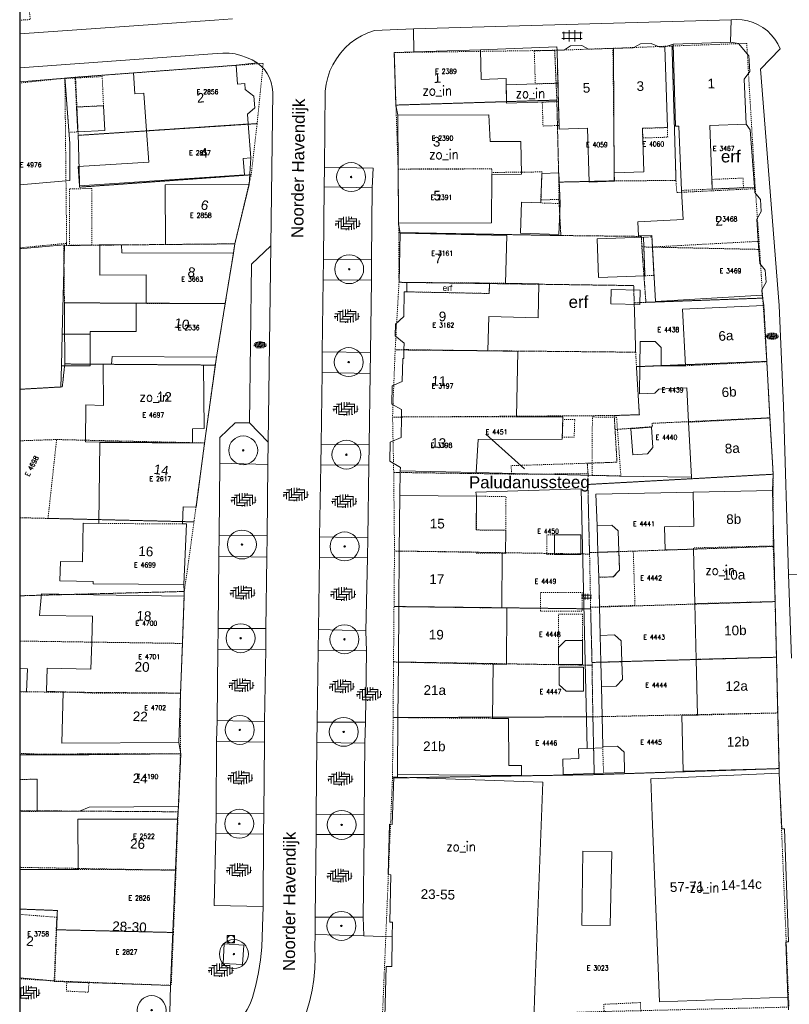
# Model space of a CAD drawing. Header units: metres. Extents: x 148648 to 148948, y 523974 to 524405.
# Tile 13 of 24: x 148648 to 148728, y 524227 to 524329. Entities that reach past the tile are written whole.
import ezdxf
from ezdxf.enums import TextEntityAlignment as Align

# ---------------------------------------------------------------- set-up
doc = ezdxf.new("R2010")
doc.units = ezdxf.units.M
doc.header["$LTSCALE"] = 0.001
doc.header["$MEASUREMENT"] = 0
doc.linetypes.add('DGN Style 2', pattern=[9.752608, 5.851565, -3.901043])
for name, color, linetype, lineweight in [('B-WE-GR-BOOM-S-1000', 102, 'Continuous', 0), ('B-WE-IE-MEUBILAIR_WEGMEUBILAIR-S-1000', 7, 'Continuous', 13), ('B-WE-OG-TOPOGRAFIE-A-1000', 7, 'Continuous', 0), ('B-WE-OG-TOPOGRAFIE-SV', 252, 'Continuous', 0), ('B-WE-OG-TOPOGRAFIE_BEBOUWING_GEBOUW-GV', 1, 'Continuous', 13), ('B-WE-OG-TOPOGRAFIE_BEBOUWING_LUIFEL-GV', 20, 'DGN Style 2', 0), ('B-WE-OG-TOPOGRAFIE_BEBOUWING_OVERIG-GV', 41, 'Continuous', 0), ('B-WE-OG-TOPOGRAFIE_BEBOUWING_TRAP-GV', 15, 'DGN Style 2', 0), ('B-WE-OG-TOPOGRAFIE_BEBOUWING_TUSSENMUUR-GV', 1, 'DGN Style 2', 0), ('B-WE-OG-TOPOGRAFIE_HUISNUMMER-A-1000', 7, 'Continuous', 0), ('B-WE-OG-TOPOGRAFIE_STRAATNAAM-A-1000', 7, 'Continuous', 0), ('B-WE-RI-GWA_RIOOLPUT_INSPECTIEPUT-S-1000', 8, 'Continuous', 0), ('B-WE-VH-VERHARDING_STRAATBAKSTEEN-GV', 252, 'Continuous', 0), ('B-WE-VH-VERHARDING_STRAATBAKSTEEN-SV', 252, 'Continuous', 0), ('B-WE-VH-VERHARDING_TEGEL-GV', 7, 'Continuous', 0), ('B-WE-VH-VERHARDING_TEGEL-SV', 252, 'Continuous', 0), ('BRK_BIJPIJLING_274', 7, 'Continuous', 0), ('BRK_NUMMER_274', 7, 'Continuous', 0), ('BRK_PERCEEL_274', 4, 'Continuous', 0), ('kader_binnenrand', 7, 'Continuous', 30), ('plangrens de Moestuin', 6, 'Continuous', 30)]:
    doc.layers.add(name, color=color, linetype=linetype, lineweight=lineweight)
doc.styles.add('IMGEO_Nummeraanduiding_Huisnummer', font='Arial.ttf', dxfattribs={"height": 3.4})
doc.styles.add('IMGEO_OpenbareRuimte_Weg', font='Arial.ttf', dxfattribs={"height": 4.2})
doc.styles.add('Style-Arial', font='Arial.ttf')
doc.styles.add('Style-STANDARD', font='STANDARD.shx')

# ---------------------------------------------------------------- blocks, each defined once
blk = doc.blocks.new('IMGeo-Rioolput')
at = {"layer": 'B-WE-RI-GWA_RIOOLPUT_INSPECTIEPUT-S-1000'}
blk.add_circle((0, 0), 0.076, dxfattribs=at)
blk.add_3dface([(-0.076, -0.076), (0.076, -0.076), (0.076, 0.076), (-0.076, 0.076)], dxfattribs=at)
blk = doc.blocks.new('*U3')
at = {"layer": 'B-WE-GR-BOOM-S-1000', "ltscale": 0.1}
h = blk.add_hatch(color=102, dxfattribs=at)
edge = h.paths.add_edge_path()
edge.add_arc((0, 0), 0.15, 0, 360)
at = {"layer": 'B-WE-GR-BOOM-S-1000', "ltscale": 0.1, "flags": 128}
blk.add_lwpolyline([(0.15, 0, 1), (-0.15, 0, 1)], format="xyb", close=True, dxfattribs=at)
blk = doc.blocks.new('IMGeo-Boom')
at = {"layer": 'B-WE-GR-BOOM-S-1000'}
blk.add_circle((0, 0), 0.3, dxfattribs=at)
at = {"layer": 'B-WE-GR-BOOM-S-1000', "ltscale": 0.1}
blk.add_circle((0, 0), 0.015, dxfattribs=at)
at = {"layer": 'B-WE-GR-BOOM-S-1000', "ltscale": 0.1, "xscale": 0.1, "yscale": 0.1, "zscale": 0.1}
blk.add_blockref('*U3', (0, 0), dxfattribs=at)
blk = doc.blocks.new('IMGeo-Erf')
at = {"layer": 'B-WE-OG-TOPOGRAFIE-SV', "style": 'Style-Arial'}
blk.add_text('erf', height=0.25, dxfattribs=at).set_placement((-0.027, 0), align=Align.MIDDLE_CENTER)
blk = doc.blocks.new('IMGeo-Klinkers')
at = {"layer": 'B-WE-VH-VERHARDING_STRAATBAKSTEEN-SV'}
for p, q in [((-0.209, 0.037), (-0.115, 0.037)), ((-0.16, 0.037), (-0.16, -0.08)), ((-0.158, 0.081), (-0.071, 0.081)), ((-0.115, 0.081), (-0.115, -0.097)), ((-0.071, 0.111), (-0.071, -0.053)), ((-0.026, 0.116), (-0.026, -0.008)), ((-0.026, 0.037), (0.153, 0.037)), ((0.019, 0.117), (0.019, 0.037)), ((0.019, 0.081), (0.158, 0.081)), ((0.063, 0.112), (0.063, 0.081)), ((0.108, 0.037), (0.108, -0.102)), ((0.153, 0.081), (0.153, -0.084)), ((0.198, 0.052), (0.198, -0.053)), ((-0.219, -0.008), (-0.16, -0.008)), ((-0.205, -0.008), (-0.205, -0.043)), ((-0.122, -0.097), (0.019, -0.097)), ((-0.115, -0.053), (0.063, -0.053)), ((-0.071, -0.008), (0.108, -0.008)), ((-0.026, -0.097), (-0.026, -0.116)), ((0.019, -0.053), (0.019, -0.117)), ((0.063, -0.008), (0.063, -0.112)), ((0.108, -0.097), (0.122, -0.097)), ((0.153, -0.053), (0.196, -0.053)), ((0.198, -0.008), (0.219, -0.008))]:
    blk.add_line(p, q, dxfattribs=at)
blk = doc.blocks.new('IMGeo-Tegels')
at = {"layer": 'B-WE-VH-VERHARDING_TEGEL-SV'}
for p, q in [((-0.173, 0.05), (0.173, 0.05)), ((-0.145, 0.069), (-0.145, -0.069)), ((-0.048, 0.098), (-0.048, -0.098)), ((0.05, 0.098), (0.05, -0.098)), ((0.147, 0.068), (0.147, -0.068)), ((-0.175, -0.048), (0.175, -0.048))]:
    blk.add_line(p, q, dxfattribs=at)

msp = doc.modelspace()

# ---------------------------------------------------------------- linework, layer by layer
at = {"layer": 'B-WE-IE-MEUBILAIR_WEGMEUBILAIR-S-1000'}
for p in [(148691.44, 524321.39), (148701.1, 524321.11), (148692.13, 524314.78), (148662.1, 524289.62), (148720.78, 524271.64), (148693.92, 524242.98), (148719.16, 524238.72)]:
    msp.add_point(p, dxfattribs=at)
at = {"layer": 'B-WE-OG-TOPOGRAFIE_BEBOUWING_GEBOUW-GV'}
for p, q in [((148652.48, 524322.67), (148647.79, 524322.28)), ((148653.86, 524240.59), (148647.79, 524240.58)), ((148647.79, 524229.34), (148651.37, 524229.06))]:
    msp.add_line(p, q, dxfattribs=at)
at = {"layer": 'B-WE-OG-TOPOGRAFIE_BEBOUWING_GEBOUW-GV', "flags": 128}
for points in [[(148714.71, 524325.93), (148714.11, 524325.91), (148713.3, 524326.28), (148712.2, 524326.25), (148711.42, 524325.82), (148709.33, 524325.76)], [(148721.51, 524326.41), (148715.57, 524326.21)], [(148715.57, 524326.21), (148715.81, 524317.68), (148716.16, 524317.69), (148716.46, 524311.03)], [(148723.15, 524317.9), (148722.93, 524322.56), (148723.52, 524323.35), (148723.44, 524324.98), (148722.35, 524326.26), (148721.51, 524326.41)], [(148688.68, 524325.39), (148686.65, 524325.33), (148686.82, 524319.88)], [(148686.82, 524319.88), (148698.28, 524320.23), (148698.25, 524322.63), (148695.67, 524322.55), (148695.58, 524325.61)], [(148695.58, 524325.61), (148688.68, 524325.39)], [(148709.33, 524325.76), (148706.78, 524325.68), (148706.12, 524326.06), (148704.92, 524326.02), (148704.29, 524325.6), (148703.54, 524325.58)], [(148703.54, 524325.58), (148703.63, 524322.15)], [(148709.47, 524312.87), (148712.54, 524312.96), (148712.39, 524317.47), (148714.98, 524317.55), (148714.71, 524325.93)], [(148670.26, 524324.02), (148659.61, 524323.21)], [(148659.61, 524323.21), (148659.72, 524321.05), (148660.68, 524321.12), (148660.93, 524317.21)], [(148671.5, 524317.92), (148671.41, 524318.95), (148672.19, 524319.58), (148672.09, 524320.82), (148671.19, 524321.49), (148671.14, 524322.13), (148670.4, 524322.06), (148670.26, 524324.02)], [(148647.79, 524311.61), (148652.98, 524312.07), (148652.98, 524315.91), (148652.48, 524322.67)], [(148703.63, 524322.15), (148703.66, 524321.15)], [(148703.66, 524321.15), (148703.77, 524317.38), (148706.7, 524317.47), (148706.88, 524311.9), (148709.5, 524311.99), (148709.47, 524312.87)], [(148696.77, 524312.64), (148699.86, 524312.7), (148699.78, 524316.12), (148696.61, 524316.12), (148696.47, 524318.86), (148687, 524318.84)], [(148687, 524318.84), (148687.05, 524313.25)], [(148660.93, 524317.21), (148661.19, 524313.96), (148653.86, 524313.52), (148653.98, 524311.52), (148671.1, 524312.63), (148670.96, 524314.33), (148671.78, 524314.4)], [(148671.78, 524314.4), (148671.5, 524317.92)], [(148719.64, 524311.17), (148719.37, 524317.78), (148723.15, 524317.9)], [(148687.05, 524313.25), (148687.1, 524307.65)], [(148687.1, 524307.65), (148696.74, 524307.66), (148696.77, 524312.64)], [(148703.85, 524309.66), (148703.72, 524312.85), (148701.97, 524312.78), (148701.85, 524309.73)], [(148671.6, 524311.65), (148662.87, 524311.6), (148662.9, 524305.42), (148670.11, 524305.49)], [(148670.11, 524305.49), (148671.6, 524311.65)], [(148716.46, 524311.03), (148716.62, 524308.02), (148711.93, 524307.78), (148711.97, 524306.32), (148713.36, 524306.36), (148713.43, 524305.16)], [(148724.02, 524311.37), (148719.64, 524311.17)], [(148724.41, 524305.75), (148724.25, 524308.05), (148724.72, 524308.86), (148724.64, 524310.08), (148724.05, 524310.8), (148724.02, 524311.37)], [(148701.85, 524309.73), (148699.85, 524309.8), (148699.73, 524306.61), (148703.73, 524306.46), (148703.85, 524309.66)], [(148687.25, 524306.6), (148687.14, 524301.5), (148687.96, 524301.48)], [(148698.2, 524301.41), (148698.31, 524306.36), (148687.25, 524306.6)], [(148707.71, 524306.01), (148707.85, 524302.01), (148712.65, 524302.18), (148712.5, 524306.18), (148707.71, 524306.01)], [(148652.2, 524296.13), (148652.43, 524305.4), (148647.79, 524304.96)], [(148669.98, 524304.52), (148658.4, 524304.57), (148658.36, 524305.38), (148656.11, 524305.41), (148656.09, 524302.23), (148660.91, 524302.27), (148660.9, 524299.31)], [(148713.43, 524305.16), (148713.73, 524299.52), (148724.8, 524300.16)], [(148724.8, 524300.16), (148724.76, 524300.71), (148725.23, 524301.51), (148725.13, 524302.75), (148724.57, 524303.44), (148724.41, 524305.75)], [(148669.12, 524299.29), (148669.98, 524304.52)], [(148696.53, 524301.42), (148696.5, 524300.34), (148687.94, 524300.51)], [(148687.96, 524301.48), (148696.53, 524301.42)], [(148696.37, 524294.39), (148696.45, 524297.94), (148701.56, 524297.82), (148701.63, 524301.33), (148698.2, 524301.41)], [(148712.15, 524300.68), (148709.15, 524300.75), (148709.12, 524299.25), (148712.12, 524299.19), (148712.15, 524300.68)], [(148687.94, 524300.51), (148687.68, 524300.51), (148687.63, 524297.96), (148686.77, 524297.15), (148686.75, 524295.94), (148687.66, 524295.18), (148687.65, 524294.52)], [(148660.9, 524299.31), (148659.89, 524299.33), (148659.86, 524296.39), (148655.11, 524296.4), (148655.11, 524296.13)], [(148668.2, 524293.75), (148669.12, 524299.29)], [(148724.97, 524299.11), (148716.55, 524298.7), (148716.86, 524292.84)], [(148725.29, 524293.27), (148724.97, 524299.11)], [(148652.11, 524292.83), (148652.2, 524296.13)], [(148655.11, 524296.13), (148655.1, 524293.01)], [(148687.65, 524294.52), (148687.63, 524293.6), (148687.52, 524293.6), (148687.47, 524291.2), (148686.42, 524290.76), (148686.38, 524288.85), (148687.41, 524288.31), (148687.39, 524287.53)], [(148714.33, 524292.85), (148714.35, 524294.72), (148713.71, 524295.35), (148712.15, 524295.35), (148712.12, 524292.76)], [(148657.33, 524293.01), (148657.38, 524293.81), (148668.2, 524293.75)], [(148699.33, 524287.54), (148699.48, 524294.32), (148696.37, 524294.39)], [(148647.79, 524290.41), (148652.06, 524290.64), (148652.11, 524292.83)], [(148656.46, 524293.01), (148656.48, 524288.72), (148654.64, 524288.78), (148654.6, 524284.95), (148665.73, 524284.85), (148665.72, 524286.31), (148666.91, 524286.34), (148666.87, 524292.92), (148657.33, 524293.01)], [(148655.1, 524293.01), (148656.46, 524293.01)], [(148712.12, 524292.76), (148712.09, 524289.92), (148713.66, 524290), (148714.09, 524290.4), (148716.98, 524290.56), (148717.17, 524286.98)], [(148716.86, 524292.84), (148714.33, 524292.85)], [(148725.62, 524287.43), (148725.29, 524293.27)], [(148687.39, 524287.53), (148687.35, 524285.4), (148686.21, 524284.92), (148686.17, 524282.96), (148687.28, 524282.3), (148687.27, 524281.94)], [(148695.13, 524281.77), (148695.36, 524285.18), (148704.07, 524285.23), (148704.15, 524287.55), (148699.33, 524287.54)], [(148725.95, 524281.59), (148725.62, 524287.43)], [(148711.39, 524283.59), (148712.9, 524283.71), (148713.48, 524284.35), (148713.32, 524286.48), (148711.18, 524286.31), (148711.39, 524283.59)], [(148717.17, 524286.98), (148717.47, 524281.3)], [(148666.97, 524284.83), (148656.1, 524284.87), (148655.99, 524276.49)], [(148664.68, 524276.43), (148664.76, 524278.21), (148666.1, 524278.17), (148666.97, 524284.83)], [(148687.27, 524281.94), (148695.13, 524281.77)], [(148717.47, 524281.3), (148717.48, 524281.12), (148725.95, 524281.59)], [(148687.22, 524279.38), (148687.17, 524273.62)], [(148695.19, 524279.31), (148687.22, 524279.38)], [(148697.83, 524273.39), (148698.19, 524273.38), (148698.21, 524275.78), (148695.16, 524275.81), (148695.19, 524279.31)], [(148717.65, 524279.73), (148717.73, 524276.2), (148714.69, 524276.13), (148714.74, 524273.74), (148717.69, 524273.81)], [(148725.88, 524279.92), (148717.65, 524279.73)], [(148726.02, 524274.15), (148725.88, 524279.92)], [(148655.99, 524276.49), (148654.39, 524276.5), (148654.31, 524272.51), (148652.01, 524272.55), (148651.97, 524270.52), (148655.41, 524270.45), (148655.41, 524270.23), (148664.81, 524270.14)], [(148664.81, 524270.14), (148665.11, 524276.43), (148664.68, 524276.43)], [(148709.95, 524273.57), (148709.88, 524275.73), (148709.2, 524276.31), (148707.68, 524276.26)], [(148707.68, 524276.26), (148707.77, 524273.49)], [(148706.01, 524273.28), (148706.01, 524275.31), (148703.28, 524275.32), (148703.27, 524273.28), (148706.01, 524273.28)], [(148726.15, 524268.38), (148726.02, 524274.15)], [(148687.17, 524273.62), (148687.12, 524267.86)], [(148697.79, 524267.72), (148697.83, 524273.39)], [(148707.77, 524273.49), (148707.86, 524270.9)], [(148707.86, 524270.9), (148709.37, 524270.95), (148710.02, 524271.64), (148709.95, 524273.57)], [(148717.69, 524273.81), (148717.82, 524268.17)], [(148664.84, 524268.96), (148655.46, 524269.09), (148650.04, 524269.17), (148649.85, 524266.95), (148655.36, 524266.87), (148655.26, 524264.18)], [(148664.67, 524264.04), (148664.84, 524268.96)], [(148717.82, 524268.17), (148717.96, 524262.39)], [(148726.29, 524262.61), (148726.15, 524268.38)], [(148687.12, 524267.86), (148687.07, 524262.11)], [(148696.89, 524261.88), (148698.28, 524261.86), (148698.33, 524267.72), (148697.79, 524267.72)], [(148710.26, 524262.15), (148710.17, 524264.32), (148709.51, 524264.94), (148707.99, 524264.88)], [(148655.26, 524264.18), (148655.17, 524261.36), (148650.65, 524261.46), (148650.57, 524259.09), (148652.31, 524259.02)], [(148664.48, 524258.88), (148664.67, 524264.04)], [(148706.18, 524264.35), (148704.42, 524264.35), (148703.68, 524263.61), (148703.68, 524261.85), (148706.18, 524261.85), (148706.18, 524264.35)], [(148707.99, 524264.88), (148708.07, 524262.09)], [(148687.07, 524262.11), (148687.03, 524256.35)], [(148696.84, 524256.27), (148696.89, 524261.88)], [(148708.07, 524262.09), (148708.14, 524259.57)], [(148708.14, 524259.57), (148709.67, 524259.62), (148710.34, 524260.29), (148710.26, 524262.15)], [(148717.96, 524262.39), (148718.09, 524256.61)], [(148726.42, 524256.83), (148726.29, 524262.61)], [(148706.27, 524261.58), (148703.77, 524261.58), (148703.77, 524259.75), (148704.49, 524259.08), (148706.27, 524259.08), (148706.27, 524261.58)], [(148652.31, 524259.02), (148652.17, 524253.68), (148664.3, 524253.77)], [(148664.3, 524253.77), (148664.48, 524258.88)], [(148726.56, 524251.06), (148726.42, 524256.83)], [(148687.03, 524256.35), (148686.98, 524250.45)], [(148686.98, 524250.45), (148699.84, 524250.34), (148699.84, 524251.38), (148698.52, 524251.39), (148698.5, 524256.25), (148696.84, 524256.27)], [(148718.09, 524256.61), (148716.47, 524256.57), (148716.6, 524250.79), (148726.56, 524251.06)], [(148706.66, 524253.15), (148705.77, 524253.12), (148705.81, 524252.09), (148704.12, 524252.03), (148704.18, 524250.43), (148708.36, 524250.57)], [(148708.27, 524253.21), (148706.66, 524253.15)], [(148708.36, 524250.57), (148710.53, 524250.65), (148710.49, 524252.78), (148709.82, 524253.4), (148708.27, 524253.35)], [(148708.27, 524253.35), (148708.27, 524253.21)], [(148664.49, 524252.59), (148654.96, 524252.49), (148647.79, 524252.47)], [(148664.26, 524247.14), (148664.49, 524252.59)], [(148647.79, 524249.94), (148649.59, 524249.95), (148649.6, 524246.62), (148654, 524246.63), (148654.98, 524247.05), (148664.26, 524247.14)], [(148685.66, 524225.31), (148701.11, 524224.91), (148701.24, 524228.08), (148701.96, 524246.94), (148702.06, 524249.65), (148686.97, 524250.18)], [(148686.97, 524250.18), (148686.61, 524250.19), (148686.43, 524245.27), (148686.14, 524245.28), (148686.01, 524240.07), (148686.3, 524240.04), (148686.2, 524235.14), (148686.45, 524235.14), (148686.42, 524233.61)], [(148726.59, 524250.57), (148713.26, 524249.98), (148713.41, 524246.13), (148714.02, 524230.4), (148714.16, 524226.85), (148727.48, 524227.35)], [(148727.48, 524227.35), (148727.27, 524233.08), (148727.56, 524233.08), (148727.13, 524244.82), (148726.85, 524244.81), (148726.59, 524250.57)], [(148664.16, 524245.81), (148653.82, 524245.81), (148653.86, 524240.59)], [(148663.95, 524240.56), (148664.16, 524245.81)], [(148709.2, 524242.41), (148706.2, 524242.48), (148706.11, 524234.81), (148709.06, 524234.79), (148709.2, 524242.41)], [(148663.45, 524228.57), (148663.95, 524240.56)], [(148686.42, 524233.61), (148686.38, 524230.53), (148685.79, 524230.54), (148685.66, 524225.31)], [(148651.37, 524229.06), (148651.37, 524228.97), (148663.45, 524228.57)]]:
    msp.add_lwpolyline(points, dxfattribs=at)
at = {"layer": 'B-WE-OG-TOPOGRAFIE_BEBOUWING_LUIFEL-GV', "flags": 128}
for points in [[(148703.54, 524325.58), (148701.17, 524325.5), (148701.28, 524322.08), (148703.64, 524322.15), (148703.54, 524325.58)], [(148653.53, 524322.69), (148652.49, 524322.64), (148652.9, 524317.05), (148653.82, 524317.1), (148653.68, 524319.68)], [(148653.68, 524319.68), (148656.48, 524319.82), (148656.35, 524322.84), (148653.53, 524322.69)], [(148653.68, 524319.68), (148653.53, 524322.69)], [(148703.76, 524317.77), (148703.68, 524320.24), (148702, 524320.19), (148702.08, 524317.71), (148703.76, 524317.77)], [(148714.98, 524317.55), (148712.39, 524317.47), (148712.42, 524316.47), (148715.01, 524316.55), (148714.98, 524317.55)], [(148652.95, 524311.18), (148652.95, 524305.36), (148655.29, 524305.36), (148655.28, 524311.24), (148652.95, 524311.18)], [(148712.65, 524302.18), (148713.58, 524302.21), (148713.37, 524306.21), (148712.5, 524306.18), (148712.65, 524302.18)], [(148687.94, 524300.51), (148696.5, 524300.34), (148696.53, 524301.42), (148687.96, 524301.48), (148687.94, 524300.51)], [(148709.71, 524287.51), (148707.2, 524287.53), (148707.16, 524281.46), (148710.15, 524281.43), (148709.71, 524287.51)], [(148705.37, 524287.26), (148704.14, 524287.26), (148704.08, 524285.45), (148705.31, 524285.45), (148705.37, 524287.26)], [(148695.16, 524275.81), (148698.21, 524275.78), (148698.24, 524279.28), (148695.19, 524279.31), (148695.16, 524275.81)], [(148703.28, 524275.32), (148702.48, 524275.32), (148702.47, 524273.28), (148703.27, 524273.28), (148703.28, 524275.32)], [(148707.86, 524270.9), (148707.96, 524267.86), (148711.62, 524267.98), (148711.44, 524273.61), (148709.95, 524273.57), (148710.02, 524271.64), (148709.37, 524270.95), (148707.86, 524270.9)], [(148701.81, 524267.4), (148706.14, 524267.4), (148706.14, 524269.33), (148701.81, 524269.33), (148701.81, 524267.4)], [(148706.18, 524267.07), (148703.68, 524267.07), (148703.68, 524263.61), (148704.42, 524264.35), (148706.18, 524264.35), (148706.18, 524267.07)], [(148647.79, 524246.61), (148649.6, 524246.62), (148649.59, 524249.95), (148647.79, 524249.94)], [(148712.18, 524226.79), (148708.38, 524226.61), (148708.44, 524225.21), (148712.24, 524225.39), (148712.18, 524226.79)]]:
    msp.add_lwpolyline(points, dxfattribs=at)
at = {"layer": 'B-WE-OG-TOPOGRAFIE_BEBOUWING_OVERIG-GV'}
msp.add_line((148647.79, 524259.07), (148648.49, 524259.03), dxfattribs=at)
at = {"layer": 'B-WE-OG-TOPOGRAFIE_BEBOUWING_OVERIG-GV', "flags": 128}
for points in [[(148703.63, 524322.15), (148698.27, 524321.98), (148698.28, 524320.07), (148703.68, 524320.24), (148703.66, 524321.15)], [(148703.66, 524321.15), (148703.64, 524322.15), (148703.63, 524322.15)], [(148653.68, 524319.68), (148653.82, 524317.1), (148656.61, 524317.24), (148656.48, 524319.82), (148653.68, 524319.68)], [(148652.2, 524296.13), (148652.11, 524292.83)], [(148655.11, 524296.13), (148652.2, 524296.13)], [(148655.1, 524293.01), (148655.11, 524296.13)], [(148652.11, 524292.83), (148655.1, 524292.83), (148655.1, 524293.01)], [(148648.49, 524259.03), (148648.61, 524261.39), (148647.79, 524261.43)]]:
    msp.add_lwpolyline(points, dxfattribs=at)
at = {"layer": 'B-WE-OG-TOPOGRAFIE_BEBOUWING_TRAP-GV', "flags": 128}
for points in [[(148719.64, 524311.17), (148722.87, 524311.31), (148722.83, 524312.31), (148719.6, 524312.17), (148719.64, 524311.17)], [(148654.96, 524228.85), (148652.67, 524228.93), (148652.64, 524227.98), (148654.92, 524227.87), (148654.96, 524228.85)]]:
    msp.add_lwpolyline(points, dxfattribs=at)
at = {"layer": 'B-WE-OG-TOPOGRAFIE_BEBOUWING_TUSSENMUUR-GV', "flags": 128}
for points in [[(148709.47, 524312.87), (148709.33, 524325.76)], [(148671.5, 524317.92), (148660.93, 524317.21)], [(148687.05, 524313.25), (148696.78, 524313.26), (148696.77, 524312.64)], [(148719.64, 524311.17), (148716.46, 524311.03)], [(148703.85, 524309.66), (148701.85, 524309.73)], [(148713.43, 524305.16), (148724.41, 524305.75)], [(148698.2, 524301.41), (148696.53, 524301.42)], [(148669.12, 524299.29), (148660.9, 524299.31)], [(148696.37, 524294.39), (148687.65, 524294.52)], [(148657.33, 524293.01), (148656.46, 524293.01)], [(148714.33, 524292.85), (148712.12, 524292.76)], [(148725.29, 524293.27), (148716.86, 524292.84)], [(148699.33, 524287.54), (148695.93, 524287.54), (148687.39, 524287.53)], [(148717.17, 524286.98), (148725.62, 524287.43)], [(148664.68, 524276.43), (148655.99, 524276.49)], [(148717.69, 524273.81), (148717.69, 524273.95), (148726.02, 524274.15)], [(148697.83, 524273.39), (148695.13, 524273.41), (148695.13, 524273.52), (148687.17, 524273.62)], [(148707.77, 524273.49), (148709.95, 524273.57)], [(148717.82, 524268.17), (148726.15, 524268.38)], [(148687.12, 524267.86), (148697.79, 524267.72)], [(148655.26, 524264.18), (148664.67, 524264.04)], [(148696.89, 524261.88), (148687.07, 524262.11)], [(148708.07, 524262.09), (148710.26, 524262.15)], [(148717.96, 524262.39), (148726.29, 524262.61)], [(148652.31, 524259.02), (148655.18, 524258.9), (148664.48, 524258.88)], [(148726.42, 524256.83), (148718.09, 524256.61)], [(148696.84, 524256.27), (148687.03, 524256.35)], [(148708.36, 524250.57), (148708.27, 524253.21)], [(148663.95, 524240.56), (148653.86, 524240.59)], [(148647.79, 524235.94), (148651.63, 524235.64), (148651.37, 524229.06)]]:
    msp.add_lwpolyline(points, dxfattribs=at)
at = {"layer": 'B-WE-VH-VERHARDING_STRAATBAKSTEEN-GV', "flags": 128}
for points in [[(148669.87, 524328.84), (148668, 524328.7), (148647.79, 524327.26)], [(148688.63, 524327.8), (148721.6, 524328.73)], [(148721.51, 524326.41), (148721.6, 524328.73)], [(148721.6, 524328.73), (148722.17, 524328.76), (148722.75, 524328.72), (148723.32, 524328.62), (148723.87, 524328.45), (148724.39, 524328.21), (148724.89, 524327.92), (148725.35, 524327.57), (148725.76, 524327.17), (148726.13, 524326.73), (148726.44, 524326.24), (148726.69, 524325.72), (148724.64, 524323.6), (148726.59, 524299.1), (148727.03, 524288.67), (148727.55, 524271.19)], [(148679.4, 524313.45), (148679.49, 524321.33), (148679.58, 524322.04), (148679.74, 524322.74), (148679.98, 524323.42), (148680.27, 524324.07), (148680.64, 524324.69), (148681.06, 524325.27), (148681.54, 524325.81), (148682.07, 524326.29), (148682.65, 524326.71), (148683.26, 524327.08), (148683.91, 524327.39), (148684.59, 524327.62), (148688.63, 524327.8)], [(148672.44, 524324.26), (148671.9, 524324.57), (148671.33, 524324.83), (148670.74, 524325.03), (148670.13, 524325.18), (148669.51, 524325.26), (148668.88, 524325.28), (148668.26, 524325.24), (148647.79, 524323.74)], [(148670.26, 524324.02), (148672.44, 524324.26)], [(148673.83, 524305.28), (148674.04, 524321.23), (148673.99, 524321.73), (148673.88, 524322.23), (148673.7, 524322.7), (148673.46, 524323.15), (148673.17, 524323.56), (148672.83, 524323.93), (148672.44, 524324.26)], [(148659.61, 524323.21), (148652.48, 524322.67)], [(148686.82, 524319.88), (148687, 524318.84)], [(148724.02, 524311.37), (148723.57, 524317.33), (148723.15, 524317.9)], [(148671.6, 524311.65), (148671.78, 524314.4)], [(148679.4, 524313.45), (148679.38, 524311.39)], [(148684.34, 524311.29), (148684.46, 524313.34), (148679.4, 524313.45)], [(148679.29, 524303.9), (148679.38, 524311.39)], [(148679.38, 524311.39), (148684.34, 524311.29)], [(148684.27, 524303.86), (148684.34, 524311.29)], [(148687.1, 524307.65), (148687.25, 524306.6)], [(148669.98, 524304.52), (148670.11, 524305.49)], [(148671.64, 524286.93), (148671.83, 524303.38), (148673.83, 524305.28)], [(148673.83, 524305.28), (148673.56, 524284.91)], [(148679.29, 524303.9), (148679.26, 524301.75)], [(148684.27, 524303.86), (148679.29, 524303.9)], [(148684.27, 524301.72), (148684.27, 524303.86)], [(148679.18, 524294.27), (148679.26, 524301.75)], [(148679.26, 524301.75), (148684.27, 524301.72)], [(148684.17, 524294.23), (148684.27, 524301.72)], [(148687.96, 524301.48), (148687.94, 524300.51)], [(148724.97, 524299.11), (148724.8, 524300.16)], [(148666.97, 524284.83), (148668.2, 524293.75)], [(148679.18, 524294.27), (148679.16, 524292.15)], [(148684.17, 524294.23), (148679.18, 524294.27)], [(148684.14, 524292.05), (148684.17, 524294.23)], [(148679.06, 524284.69), (148679.16, 524292.15)], [(148679.16, 524292.15), (148684.14, 524292.05)], [(148684.06, 524284.63), (148684.14, 524292.05)], [(148671.64, 524286.93), (148670.14, 524286.93), (148668.54, 524285.41), (148668.54, 524282.74)], [(148673.56, 524284.91), (148671.64, 524286.93)], [(148673.54, 524282.61), (148673.56, 524284.91)], [(148679.06, 524284.69), (148679.03, 524282.58)], [(148684.06, 524284.63), (148679.06, 524284.69)], [(148684.01, 524282.52), (148684.06, 524284.63)], [(148668.5, 524275.22), (148668.54, 524282.74)], [(148668.54, 524282.74), (148673.54, 524282.61)], [(148673.54, 524282.61), (148673.46, 524275.2)], [(148678.9, 524275.1), (148679.03, 524282.58)], [(148679.03, 524282.58), (148684.01, 524282.52)], [(148683.89, 524275), (148684.01, 524282.52)], [(148687.27, 524281.94), (148687.22, 524279.38)], [(148725.88, 524279.92), (148725.95, 524281.59)], [(148668.5, 524275.22), (148668.45, 524273.08)], [(148673.46, 524275.2), (148668.5, 524275.22)], [(148673.43, 524273), (148673.46, 524275.2)], [(148678.9, 524275.1), (148678.88, 524272.95)], [(148683.89, 524275), (148678.9, 524275.1)], [(148683.87, 524272.91), (148683.89, 524275)], [(148668.39, 524265.6), (148668.45, 524273.08)], [(148668.45, 524273.08), (148673.43, 524273)], [(148673.43, 524273), (148673.34, 524265.58)], [(148678.79, 524265.48), (148678.88, 524272.95)], [(148678.88, 524272.95), (148683.87, 524272.91)], [(148683.7, 524265.35), (148683.87, 524272.91)], [(148727.55, 524271.19), (148732.24, 524271.37)], [(148727.86, 524262.53), (148727.55, 524271.19)], [(148664.84, 524268.96), (148664.86, 524269.43), (148664.81, 524270.14)], [(148668.39, 524265.6), (148668.34, 524263.46)], [(148673.34, 524265.58), (148668.39, 524265.6)], [(148673.31, 524263.41), (148673.34, 524265.58)], [(148678.79, 524265.48), (148678.76, 524263.35)], [(148683.7, 524265.35), (148678.79, 524265.48)], [(148683.76, 524263.25), (148683.7, 524265.35)], [(148668.27, 524256.05), (148668.34, 524263.46)], [(148668.34, 524263.46), (148673.31, 524263.41)], [(148673.31, 524263.41), (148673.2, 524255.93)], [(148678.76, 524263.35), (148678.65, 524255.89)], [(148678.76, 524263.35), (148683.73, 524263.29), (148683.76, 524263.25)], [(148683.67, 524255.86), (148683.76, 524263.25)], [(148668.27, 524256.05), (148668.22, 524253.91)], [(148673.2, 524255.93), (148668.27, 524256.05)], [(148673.18, 524253.81), (148673.2, 524255.93)], [(148678.65, 524255.89), (148678.63, 524253.75)], [(148683.67, 524255.86), (148678.65, 524255.89)], [(148683.59, 524253.7), (148683.67, 524255.86)], [(148664.49, 524252.59), (148664.3, 524253.77)], [(148668.22, 524253.91), (148668.16, 524246.42)], [(148668.22, 524253.91), (148673.18, 524253.81)], [(148673.1, 524246.36), (148673.18, 524253.81)], [(148678.63, 524253.75), (148678.55, 524246.32)], [(148678.63, 524253.75), (148683.59, 524253.7)], [(148683.52, 524246.28), (148683.59, 524253.7)], [(148726.59, 524250.57), (148726.56, 524251.06)], [(148686.98, 524250.45), (148686.97, 524250.18)], [(148664.16, 524245.81), (148664.26, 524247.14)], [(148668.16, 524246.42), (148668.13, 524244.34)], [(148673.1, 524246.36), (148668.16, 524246.42)], [(148673.07, 524244.25), (148673.1, 524246.36)], [(148678.55, 524246.32), (148678.53, 524244.24)], [(148683.52, 524246.28), (148678.55, 524246.32)], [(148683.51, 524244.24), (148683.52, 524246.28)], [(148668.13, 524244.34), (148667.98, 524236.87), (148673.06, 524236.75)], [(148668.13, 524244.34), (148673.07, 524244.25)], [(148673.06, 524236.75), (148673.07, 524244.25)], [(148678.53, 524244.24), (148678.45, 524235.65)], [(148678.53, 524244.24), (148683.51, 524244.24)], [(148683.43, 524235.65), (148683.51, 524244.24)], [(148663.28, 524222.86), (148666.45, 524222.83), (148667.12, 524222.93), (148667.78, 524223.11), (148668.42, 524223.35), (148669.03, 524223.66), (148669.6, 524224.03), (148670.13, 524224.46), (148670.61, 524224.95), (148671.04, 524225.48), (148671.4, 524226.06), (148671.7, 524226.67), (148671.94, 524227.31), (148672.29, 524228.6), (148672.57, 524229.9), (148672.77, 524231.22), (148672.91, 524232.54), (148673.06, 524236.75)], [(148678.45, 524235.65), (148678.43, 524233.86)], [(148683.43, 524235.65), (148678.45, 524235.65)], [(148683.49, 524233.7), (148683.43, 524235.65)], [(148678.43, 524233.86), (148678.42, 524232.55), (148678.45, 524231.43), (148678.42, 524230.31)], [(148678.43, 524233.86), (148683.49, 524233.7)], [(148686.42, 524233.61), (148683.49, 524233.7)], [(148671.03, 524232.74), (148669, 524232.87), (148668.9, 524230.86), (148670.89, 524230.73), (148671.03, 524232.74)], [(148678.14, 524228.09), (148678.32, 524229.19), (148678.42, 524230.31)], [(148678.42, 524230.31), (148678.32, 524229.19), (148678.14, 524228.09)], [(148663.28, 524222.86), (148663.45, 524228.57)], [(148678.14, 524228.09), (148677.9, 524227), (148677.59, 524225.92), (148677.21, 524224.87), (148676.77, 524223.84), (148676.41, 524223.31), (148676.12, 524222.74), (148675.89, 524222.14), (148675.73, 524221.53), (148675.64, 524220.89), (148675.62, 524220.26), (148675.67, 524219.62), (148675.79, 524218.99), (148675.98, 524218.38), (148676.23, 524217.8), (148676.57, 524217.05), (148676.86, 524216.29), (148677.08, 524215.5), (148677.23, 524214.7), (148677.33, 524213.89), (148679.61, 524180.01)], [(148727.53, 524226.05), (148727.48, 524227.35)]]:
    msp.add_lwpolyline(points, dxfattribs=at)
at = {"layer": 'B-WE-VH-VERHARDING_STRAATBAKSTEEN-SV'}
for p, q in [((148647.79, 524228.32), (148648.18, 524228.32)), ((148647.92, 524228.32), (148647.92, 524227.24)), ((148648.18, 524228.5), (148648.18, 524227.51)), ((148648.45, 524228.53), (148648.45, 524227.78)), ((148648.72, 524228.53), (148648.72, 524228.05)), ((148648.72, 524228.32), (148649.56, 524228.32)), ((148648.99, 524228.5), (148648.99, 524228.32)), ((148649.53, 524228.32), (148649.53, 524227.32)), ((148649.79, 524228.14), (148649.79, 524227.51)), ((148647.79, 524228.05), (148647.92, 524228.05)), ((148647.87, 524227.24), (148648.72, 524227.24)), ((148647.92, 524227.51), (148648.99, 524227.51)), ((148648.18, 524227.78), (148649.26, 524227.78)), ((148648.45, 524228.05), (148649.53, 524228.05)), ((148648.45, 524227.24), (148648.45, 524227.13)), ((148648.72, 524227.51), (148648.72, 524227.13)), ((148648.99, 524227.78), (148648.99, 524227.16)), ((148649.26, 524228.05), (148649.26, 524227.22)), ((148649.26, 524227.24), (148649.34, 524227.24)), ((148649.53, 524227.51), (148649.79, 524227.51)), ((148649.79, 524227.78), (148649.93, 524227.78))]:
    msp.add_line(p, q, dxfattribs=at)
at = {"layer": 'B-WE-VH-VERHARDING_TEGEL-GV', "flags": 128}
for points in [[(148688.68, 524325.39), (148688.63, 524327.8)], [(148715.57, 524326.21), (148714.71, 524325.93)], [(148703.54, 524325.58), (148703.52, 524325.91), (148695.58, 524325.61)], [(148695.13, 524281.77), (148710.02, 524281.39), (148717.47, 524281.3)], [(148706.66, 524253.15), (148706.04, 524280.08), (148695.11, 524279.74), (148695.19, 524279.31)], [(148717.65, 524279.73), (148707.57, 524279.52), (148707.68, 524276.26)], [(148707.86, 524270.9), (148707.99, 524264.88)], [(148708.14, 524259.57), (148708.27, 524253.35)]]:
    msp.add_lwpolyline(points, dxfattribs=at)
at = {"layer": 'BRK_BIJPIJLING_274', "color": 7, "linetype": 'Continuous', "lineweight": 0, "flags": 128}
msp.add_lwpolyline([(148696.14, 524285.73), (148700.14, 524282.15)], dxfattribs=at)
at = {"layer": 'BRK_PERCEEL_274', "linetype": 'DGN Style 2', "lineweight": 0, "flags": 128}
for points in [[(148715.95, 524310.81), (148724.1, 524311.21), (148723.21, 524326.28), (148715.46, 524326.01), (148715.87, 524312.06)], [(148703.51, 524320.4), (148703.29, 524325.56), (148686.65, 524325.33), (148686.82, 524319.88)], [(148703.51, 524320.4), (148703.69, 524313.16), (148703.73, 524311.89), (148709.46, 524312.02), (148709.39, 524325.77), (148703.29, 524325.56)], [(148715.87, 524312.06), (148715.46, 524326.01), (148709.39, 524325.77), (148709.46, 524312.02)], [(148653.58, 524322.77), (148653.86, 524316.74), (148672.42, 524317.96), (148673.05, 524324.21)], [(148652.66, 524305.32), (148670.11, 524305.49), (148671.81, 524312.65), (148654.01, 524311.37), (148653.86, 524316.74), (148653.58, 524322.77), (148652.48, 524322.67), (148652.66, 524305.54)], [(148703.69, 524313.16), (148703.51, 524320.4), (148686.82, 524319.88), (148687.05, 524313.23), (148696.78, 524313.26), (148696.77, 524312.89), (148701.98, 524312.95), (148701.84, 524310.06), (148703.73, 524310.08), (148703.73, 524311.89)], [(148672.42, 524317.96), (148653.86, 524316.74), (148654.01, 524311.37), (148671.81, 524312.65)], [(148703.73, 524310.08), (148701.84, 524310.06), (148701.98, 524312.95), (148696.77, 524312.89), (148696.78, 524313.26), (148687.05, 524313.23), (148687.11, 524306.65), (148703.93, 524306.35)], [(148703.73, 524311.89), (148703.73, 524310.08), (148703.93, 524306.35), (148712.28, 524306.26), (148712.33, 524305.17), (148724.55, 524304.91), (148724.1, 524311.21), (148715.95, 524310.81), (148715.87, 524312.06), (148709.46, 524312.02)], [(148687.11, 524306.65), (148687.14, 524301.5), (148711.48, 524301.16), (148711.54, 524299.36), (148712.75, 524299.42), (148712.33, 524305.17), (148712.28, 524306.26), (148703.93, 524306.35)], [(148670.11, 524305.49), (148652.66, 524305.32), (148652.36, 524305.32), (148652.43, 524299.37), (148669.11, 524299.29)], [(148724.87, 524299.86), (148724.55, 524304.91), (148712.33, 524305.17), (148712.75, 524299.42)], [(148686.74, 524294.49), (148711.69, 524294.25), (148711.54, 524299.36), (148711.48, 524301.16), (148687.14, 524301.5)], [(148711.69, 524294.25), (148711.77, 524292.75), (148725.29, 524293.29), (148724.87, 524299.86), (148712.75, 524299.42), (148711.54, 524299.36)], [(148652.43, 524299.37), (148652.47, 524293.03), (148668.07, 524292.91), (148669.11, 524299.29)], [(148711.77, 524292.75), (148711.69, 524294.25), (148686.74, 524294.49), (148686.47, 524287.52), (148709.46, 524287.68), (148712.07, 524287.77)], [(148711.77, 524292.75), (148712.07, 524287.77), (148709.46, 524287.68), (148709.55, 524286.23), (148713.43, 524286.52), (148713.4, 524286.87), (148725.62, 524287.44), (148725.29, 524293.29)], [(148709.55, 524286.23), (148709.46, 524287.68), (148686.47, 524287.52), (148686.59, 524281.78), (148698.82, 524281.61), (148698.77, 524282.48), (148706.67, 524282.73), (148709.75, 524282.84)], [(148706.75, 524281.62), (148706.73, 524280.53), (148725.95, 524281.59), (148725.62, 524287.44), (148713.4, 524286.87), (148713.43, 524286.52), (148709.55, 524286.23), (148709.75, 524282.84), (148706.67, 524282.73)], [(148666.97, 524284.83), (148651.62, 524285.19), (148650.73, 524277.01), (148665.87, 524276.65)], [(148706.75, 524281.62), (148706.67, 524282.73), (148698.77, 524282.48), (148698.82, 524281.61)], [(148706.91, 524273.31), (148706.9, 524273.46), (148706.73, 524280.53), (148706.75, 524281.62), (148698.82, 524281.61), (148686.59, 524281.78), (148686.67, 524273.63)], [(148725.96, 524274.1), (148725.95, 524280.78), (148725.95, 524281.59), (148706.73, 524280.53), (148706.9, 524273.46)], [(148706.91, 524273.31), (148707.02, 524267.79), (148726.15, 524268.38), (148725.96, 524274.1), (148706.9, 524273.46)], [(148706.91, 524273.31), (148686.67, 524273.63), (148686.62, 524267.87), (148707.02, 524267.63), (148707.02, 524267.79)], [(148707.02, 524267.63), (148707.16, 524262.07), (148726.29, 524262.61), (148726.15, 524268.38), (148707.02, 524267.79)], [(148707.16, 524262.07), (148707.02, 524267.63), (148686.62, 524267.87), (148686.57, 524262.12), (148707.16, 524261.78)], [(148707.25, 524256.43), (148707.16, 524261.78), (148686.57, 524262.12), (148686.53, 524256.35)], [(148707.16, 524261.78), (148707.25, 524256.43), (148726.42, 524256.83), (148726.29, 524262.61), (148707.16, 524262.07)], [(148726.42, 524256.83), (148707.25, 524256.43), (148707.39, 524250.43), (148726.56, 524251.06)], [(148707.39, 524250.43), (148707.25, 524256.43), (148686.53, 524256.35), (148686.46, 524250.09)], [(148707.08, 524225.83), (148727.59, 524226.32), (148726.56, 524251.06), (148707.39, 524250.43), (148686.46, 524250.09), (148685.41, 524225.11)], [(148663.74, 524234.06), (148651.62, 524234.34), (148651.42, 524229.03), (148663.51, 524228.57)]]:
    msp.add_lwpolyline(points, close=True, dxfattribs=at)
at = {"layer": 'kader_binnenrand', "flags": 128}
msp.add_lwpolyline([(148947.79, 523974.23), (148947.79, 524404.73), (148647.79, 524404.73), (148647.79, 523974.23)], close=True, dxfattribs=at)
at = {"layer": 'plangrens de Moestuin', "linetype": 'DGN Style 2', "lineweight": 0, "flags": 128}
for points in [[(148647.79, 524338.34), (148647.79, 524328.69), (148648.89, 524328.75)], [(148647.79, 524322.17), (148647.79, 524305.07), (148652.66, 524305.54), (148652.48, 524322.67)], [(148647.79, 524305.07), (148647.79, 524290.4), (148652.21, 524290.65), (148652.47, 524293.03), (148652.43, 524299.37), (148652.36, 524305.32), (148652.66, 524305.32), (148652.66, 524305.54)], [(148647.79, 524290.4), (148647.79, 524285.06), (148651.62, 524285.19), (148666.97, 524284.83), (148668.07, 524292.91), (148652.47, 524293.03), (148652.21, 524290.65)], [(148647.79, 524285.06), (148647.79, 524277.08), (148650.73, 524277.01), (148651.62, 524285.19)], [(148647.79, 524277.08), (148647.79, 524268.98), (148649.86, 524269.04), (148664.86, 524269.43), (148665.17, 524271.56), (148665.87, 524276.65), (148650.73, 524277.01)], [(148647.79, 524268.98), (148647.79, 524264.28), (148649.67, 524264.26), (148664.67, 524264.04), (148664.86, 524269.43), (148649.86, 524269.04)], [(148647.79, 524264.28), (148647.79, 524259.03), (148649.48, 524259.01), (148664.48, 524258.89), (148664.67, 524264.04), (148649.67, 524264.26)], [(148647.79, 524259.03), (148647.79, 524252.63), (148649.41, 524252.57), (148664.46, 524252.58), (148664.48, 524258.89), (148649.48, 524259.01)], [(148647.79, 524252.63), (148647.79, 524246.69), (148664.23, 524246.58), (148664.46, 524252.58), (148649.41, 524252.57)], [(148647.79, 524246.69), (148647.79, 524240.82), (148664.01, 524240.51), (148664.23, 524246.58)], [(148647.79, 524240.82), (148647.79, 524236.49), (148651.7, 524236.34), (148651.62, 524234.34), (148663.74, 524234.06), (148664.01, 524240.51)], [(148647.79, 524236.49), (148647.79, 524229.26), (148651.42, 524229.03), (148651.62, 524234.34), (148651.7, 524236.34)]]:
    msp.add_lwpolyline(points, close=True, dxfattribs=at)

# ---------------------------------------------------------------- block references
at = {"layer": 'B-WE-GR-BOOM-S-1000', "xscale": 5, "yscale": 5, "zscale": 10}
for p in [(148682.17, 524312.42), (148681.97, 524302.86), (148681.92, 524293.22), (148670.98, 524284.07), (148681.68, 524283.62), (148670.85, 524274.3), (148681.5, 524274.1), (148670.71, 524264.58), (148681.48, 524264.47), (148670.62, 524255.07), (148681.4, 524254.87), (148670.57, 524245.34), (148681.19, 524245.22), (148681.16, 524234.74), (148670.01, 524231.82), (148661.48, 524226.01)]:
    msp.add_blockref('IMGeo-Boom', p, dxfattribs=at)
at = {"layer": 'B-WE-OG-TOPOGRAFIE-SV', "zscale": 10}
for p, xscale, yscale in [((148721.69, 524314.56), 5, 5), ((148692.23, 524300.91), 2.5, 2.5), ((148705.89, 524299.47), 5, 5)]:
    msp.add_blockref('IMGeo-Erf', p, dxfattribs=dict(at, xscale=xscale, yscale=yscale))
at = {"layer": 'B-WE-RI-GWA_RIOOLPUT_INSPECTIEPUT-S-1000', "xscale": 5, "yscale": 5, "zscale": 10}
msp.add_blockref('IMGeo-Rioolput', (148669.71, 524233.37), dxfattribs=at)
at = {"layer": 'B-WE-VH-VERHARDING_STRAATBAKSTEEN-SV', "zscale": 10}
for p, xscale, yscale in [((148681.82, 524307.61), 6, 6), ((148681.73, 524297.99), 6, 6), ((148725.85, 524295.91), 3, 3), ((148672.73, 524295.01), 3, 3), ((148681.6, 524288.38), 6, 6), ((148671.02, 524278.94), 6, 6), ((148676.42, 524279.49), 6, 6), ((148681.46, 524278.8), 6, 6), ((148670.91, 524269.31), 6, 6), ((148681.33, 524269.17), 6, 6), ((148670.79, 524259.71), 6, 6), ((148681.21, 524259.6), 6, 6), ((148684.04, 524258.79), 6, 6), ((148670.67, 524250.12), 6, 6), ((148681.07, 524250.01), 6, 6), ((148670.53, 524240.55), 6, 6), ((148680.98, 524239.95), 6, 6), ((148668.66, 524230.16), 6, 6)]:
    msp.add_blockref('IMGeo-Klinkers', p, dxfattribs=dict(at, xscale=xscale, yscale=yscale))
at = {"layer": 'B-WE-VH-VERHARDING_TEGEL-SV', "zscale": 10}
for p, xscale, yscale in [((148705.09, 524327.06), 6, 6), ((148706.58, 524268.89), 3, 3)]:
    msp.add_blockref('IMGeo-Tegels', p, dxfattribs=dict(at, xscale=xscale, yscale=yscale))

# ---------------------------------------------------------------- texts
at = {"layer": 'B-WE-OG-TOPOGRAFIE-A-1000', "style": 'Style-STANDARD'}
for p in [(148691.11, 524321.39), (148700.77, 524321.11), (148691.8, 524314.78), (148661.76, 524289.62), (148720.45, 524271.64), (148693.58, 524242.98), (148718.83, 524238.72)]:
    msp.add_text('zo_in', height=1, dxfattribs=at).set_placement(p, align=Align.MIDDLE_CENTER)
at = {"layer": 'B-WE-OG-TOPOGRAFIE_HUISNUMMER-A-1000', "color": 7, "style": 'IMGEO_Nummeraanduiding_Huisnummer'}
for s, rotation, p in [('1', 1.8, (148691.12, 524322.69)), ('5', 1.8, (148706.59, 524321.67)), ('3', 1.8, (148712.17, 524321.85)), ('1', 2, (148719.53, 524322.12)), ('2', 4.6, (148666.55, 524320.64)), ('3', 0.5, (148691.04, 524316.08)), ('4', 4.6, (148666.92, 524314.93)), ('5', 0.5, (148691.1, 524310.49)), ('6', 346.4, (148666.99, 524309.5)), ('2', 4.1, (148720.33, 524307.87)), ('7', 358.8, (148691.22, 524303.96)), ('8', 350.6, (148665.62, 524302.55)), ('10', 350.6, (148664.62, 524297.19)), ('9', 358.9, (148691.65, 524297.96)), ('6a', 3.2, (148721.05, 524295.96)), ('11', 357.8, (148691.29, 524291.27)), ('6b', 3.2, (148721.38, 524290.12)), ('12', 0.3, (148662.8, 524289.61)), ('13', 358.8, (148691.25, 524284.83)), ('8a', 3.2, (148721.71, 524284.28)), ('14', 352.5, (148662.48, 524282.03)), ('8b', 1.3, (148721.86, 524276.94)), ('15', 359.5, (148691.11, 524276.47)), ('16', 357.3, (148660.88, 524273.59)), ('17', 359.5, (148691.06, 524270.71)), ('10a', 1.3, (148721.89, 524271.16)), ('18', 357.9, (148660.68, 524266.89)), ('10b', 1.3, (148722.03, 524265.39)), ('19', 359.5, (148691.01, 524264.95)), ('20', 358, (148660.49, 524261.61)), ('12a', 1.3, (148722.16, 524259.62)), ('21a', 359.5, (148690.85, 524259.2)), ('22', 357.9, (148660.3, 524256.47)), ('21b', 359.5, (148690.8, 524253.37)), ('12b', 1.3, (148722.3, 524253.85)), ('24', 357.6, (148660.29, 524250.04)), ('26', 357.9, (148660.02, 524243.25)), ('57-71', 2.2, (148717.02, 524238.82)), ('14-14c', 2.1, (148722.64, 524239.02)), ('23-55', 358.5, (148691.17, 524238.01)), ('28-30', 357.6, (148659.18, 524234.65)), ('2', 355.1, (148648.86, 524233.16))]:
    msp.add_text(s, height=1, rotation=rotation, dxfattribs=at).set_placement(p, align=Align.MIDDLE_CENTER)
at = {"layer": 'B-WE-OG-TOPOGRAFIE_STRAATNAAM-A-1000', "color": 7, "style": 'IMGEO_OpenbareRuimte_Weg'}
for s, rotation, p in [('Noorder Havendijk', 89.2552, (148676.67, 524313.32)), ('Paludanussteeg', 0.1719, (148700.66, 524280.77)), ('Noorder Havendijk', 89.6562, (148675.76, 524237.29))]:
    msp.add_text(s, height=1.25, rotation=rotation, dxfattribs=at).set_placement(p, align=Align.MIDDLE_CENTER)
at = {"layer": 'BRK_NUMMER_274', "color": 7, "linetype": 'Continuous', "lineweight": 0, "style": 'Style-STANDARD'}
for s, p in [('E 2389', (148690.89, 524323.13)), ('E 2856', (148666.16, 524321.01)), ('E 2390', (148690.53, 524316.2)), ('E 4059', (148706.54, 524315.52)), ('E 4060', (148712.4, 524315.59)), ('E 2857', (148665.37, 524314.67)), ('E 3467', (148719.7, 524315.13)), ('E 4976', (148647.81, 524313.44)), ('E 2391', (148690.42, 524310.06)), ('E 2858', (148665.46, 524308.19)), ('E 3468', (148719.99, 524307.82)), ('E 3161', (148690.5, 524304.26)), ('E 3469', (148720.4, 524302.44)), ('E 3663', (148664.57, 524301.57)), ('E 2536', (148664.2, 524296.55)), ('E 3162', (148690.62, 524296.81)), ('E 4438', (148713.96, 524296.34)), ('E 3197', (148690.53, 524290.49)), ('E 4439', (148714.4, 524290.08)), ('E 4697', (148660.53, 524287.49)), ('E 4451', (148696.14, 524285.73)), ('E 4440', (148713.76, 524285.17)), ('E 3198', (148690.42, 524284.34)), ('E 2617', (148661.26, 524280.87)), ('E 4441', (148711.42, 524276.2)), ('E 4450', (148701.48, 524275.43)), ('E 4699', (148659.66, 524271.93)), ('E 4442', (148712.17, 524270.58)), ('E 4449', (148701.22, 524270.23)), ('E 4700', (148659.81, 524265.89)), ('E 4448', (148701.66, 524264.74)), ('E 4443', (148712.49, 524264.44)), ('E 4701', (148660.11, 524262.41)), ('E 4444', (148712.7, 524259.47)), ('E 4447', (148701.73, 524258.79)), ('E 4702', (148660.72, 524257.12)), ('E 4446', (148701.3, 524253.46)), ('E 4445', (148712.17, 524253.55)), ('E 4190', (148659.92, 524249.98)), ('E 2522', (148659.56, 524243.79)), ('E 2826', (148659.08, 524237.39)), ('E 3758', (148648.59, 524233.67)), ('E 2827', (148657.75, 524231.79)), ('E 3023', (148706.62, 524230.13))]:
    msp.add_text(s, height=0.5, dxfattribs=at).set_placement(p)
msp.add_text('E 4698', height=0.5, rotation=63.421, dxfattribs=at).set_placement((148648.77, 524281.32))

doc.saveas('drawing.dxf')
